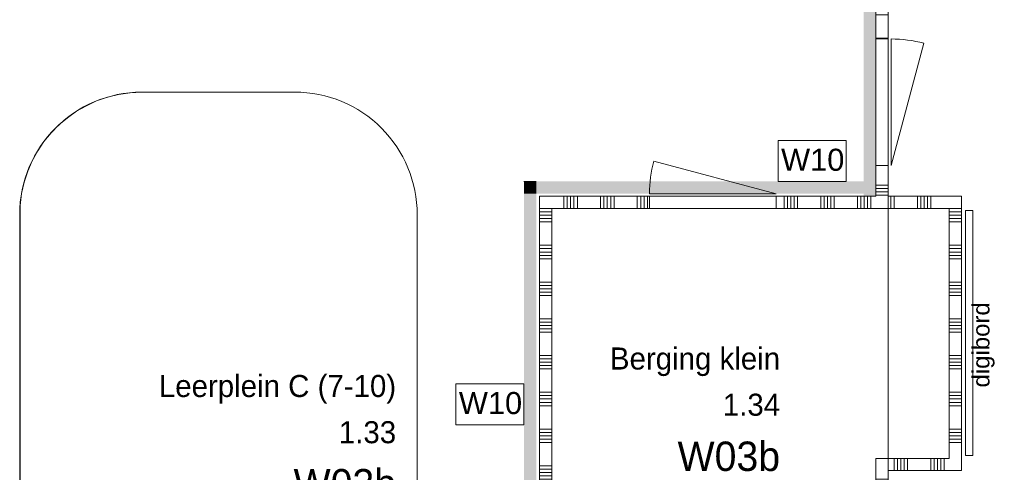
# Model space of a CAD drawing. Header units: millimetres. Extents: x -850 to 154668, y -25041 to 71030.
# Tile 82 of 211: x 9951 to 18000, y 31857 to 35551. Entities that reach past the tile are written whole.
import ezdxf
from ezdxf.enums import TextEntityAlignment as Align

# ---------------------------------------------------------------- set-up
doc = ezdxf.new("R2010")
doc.units = ezdxf.units.MM
doc.header["$MEASUREMENT"] = 0
for name, color, linetype in [('Info Wandafwerking aanduiding', 7, 'Continuous'), ('Info Wandafwerking aanduiding Doorsnede-arcering', 7, 'Continuous'), ('New_22 NC Binnenwanden', 7, 'Continuous'), ('New_22 NC Binnenwanden Deuren', 7, 'Continuous'), ('New_22 NC Binnenwanden Doorsnede-arcering', 7, 'Continuous'), ('New_72 Vaste Inrichting', 7, 'Continuous'), ('New_info tekst digiborden', 7, 'Continuous'), ('New_Info Wandafwerking aanduiding', 7, 'Continuous'), ('New_Info Wandafwerking aanduiding Doorsnede-arcering', 7, 'Continuous'), ('New_Z Ruimtefuncties', 7, 'Continuous'), ('New_Z Ruimtefuncties Zone omranding', 7, 'Continuous'), ('New_Z Ruimtefuncties Zone tekst', 7, 'Continuous')]:
    doc.layers.add(name, color=color, linetype=linetype)
doc.styles.add('GENERATED_STYLE_1', font='txt')
doc.styles.add('GENERATED_STYLE_2', font='txt')

# ---------------------------------------------------------------- blocks, each defined once
blk = doc.blocks.new('*X39')
at = {"layer": 'New_22 NC Binnenwanden Doorsnede-arcering', "color": 254, "linetype": 'Continuous', "lineweight": 0, "true_color": 0xe9ebeb}
for p, q in [((17050, 31800), (16950, 31800)), ((17050, 31772.5), (16950, 31772.5)), ((17050, 31745.1), (16950, 31745.1)), ((17050, 31717.7), (16950, 31717.7)), ((17050, 31690.2), (16950, 31690.2)), ((17050, 31500), (16950, 31500)), ((17050, 31472.5), (16950, 31472.5)), ((17050, 31445.1), (16950, 31445.1)), ((17050, 31417.7), (16950, 31417.7)), ((17050, 31390.2), (16950, 31390.2)), ((17050, 31200), (17025, 31200)), ((17050, 31172.5), (17025, 31172.5)), ((17050, 31117.7), (16950, 31117.7)), ((17050, 31090.2), (16950, 31090.2)), ((17050, 31145.1), (17022.6, 31145.1)), ((17050, 30900), (16950, 30900)), ((17050, 30872.5), (16950, 30872.5)), ((17050, 30845.1), (16950, 30845.1)), ((17050, 30817.7), (16950, 30817.7)), ((17050, 30790.2), (16950, 30790.2)), ((17050, 30600), (16950, 30600)), ((17050, 30572.5), (16950, 30572.5)), ((17050, 30545.1), (16950, 30545.1)), ((17050, 30517.7), (16950, 30517.7)), ((17050, 30490.2), (16950, 30490.2))]:
    blk.add_line(p, q, dxfattribs=at)
blk = doc.blocks.new('*X40')
at = {"layer": 'New_22 NC Binnenwanden Doorsnede-arcering', "color": 254, "linetype": 'Continuous', "lineweight": 0, "true_color": 0xe9ebeb}
for p, q in [((17017, 31200), (16950, 31200)), ((17017, 31172.5), (16950, 31172.5)), ((17014.1, 31145.1), (16950, 31145.1))]:
    blk.add_line(p, q, dxfattribs=at)
blk = doc.blocks.new('*X41')
at = {"layer": 'New_22 NC Binnenwanden Doorsnede-arcering', "color": 254, "linetype": 'Continuous', "lineweight": 0, "true_color": 0xe9ebeb}
for p, q in [((17017, 26400), (16950, 26400)), ((17017, 26372.5), (16950, 26372.5)), ((17017, 26345.1), (16950, 26345.1)), ((17017, 26317.7), (16950, 26317.7))]:
    blk.add_line(p, q, dxfattribs=at)
blk = doc.blocks.new('*X42')
at = {"layer": 'New_22 NC Binnenwanden Doorsnede-arcering', "color": 254, "linetype": 'Continuous', "lineweight": 0, "true_color": 0xe9ebeb}
for p, q in [((17050, 30245.1), (16950, 30245.1)), ((17050, 30217.7), (16950, 30217.7)), ((17050, 30190.2), (16950, 30190.2)), ((17050, 30000), (16950, 30000)), ((17050, 29972.5), (16950, 29972.5)), ((17050, 29945.1), (16950, 29945.1)), ((17050, 29917.7), (16950, 29917.7)), ((17050, 29890.2), (16950, 29890.2)), ((17050, 29700), (16950, 29700)), ((17050, 29672.5), (16950, 29672.5)), ((17050, 29645.1), (16950, 29645.1)), ((17050, 29617.7), (16950, 29617.7)), ((17050, 29590.2), (16950, 29590.2)), ((17050, 29400), (16950, 29400)), ((17050, 29372.5), (16950, 29372.5)), ((17050, 29345.1), (16950, 29345.1)), ((17050, 29317.7), (16950, 29317.7)), ((17050, 29290.2), (16950, 29290.2)), ((17050, 29100), (16950, 29100)), ((17050, 29072.5), (16950, 29072.5)), ((17050, 29045.1), (16950, 29045.1)), ((17050, 29017.7), (16950, 29017.7)), ((17050, 28990.2), (16950, 28990.2)), ((17050, 28800), (16950, 28800)), ((17050, 28772.5), (16950, 28772.5)), ((17050, 28745.1), (16950, 28745.1)), ((17050, 28717.7), (16950, 28717.7)), ((17050, 28690.2), (16950, 28690.2)), ((17050, 28500), (16950, 28500)), ((17050, 28472.5), (16950, 28472.5)), ((17050, 28445.1), (16950, 28445.1)), ((17050, 28417.7), (16950, 28417.7)), ((17050, 28390.2), (16950, 28390.2)), ((17050, 28200), (16950, 28200)), ((17050, 28172.5), (16950, 28172.5)), ((17050, 28145.1), (16950, 28145.1)), ((17050, 28117.7), (16950, 28117.7)), ((17050, 28090.2), (16950, 28090.2)), ((17050, 27900), (16950, 27900)), ((17050, 27872.5), (16950, 27872.5)), ((17050, 27845.1), (16950, 27845.1)), ((17050, 27817.7), (16950, 27817.7)), ((17050, 27790.2), (16950, 27790.2)), ((17050, 27600), (16950, 27600)), ((17050, 27572.5), (16950, 27572.5)), ((17050, 27545.1), (16950, 27545.1)), ((17050, 27517.7), (16950, 27517.7)), ((17050, 27490.2), (16950, 27490.2)), ((17050, 27300), (16950, 27300)), ((17050, 27272.5), (16950, 27272.5)), ((17050, 27245.1), (16950, 27245.1)), ((17050, 27217.7), (16950, 27217.7)), ((17050, 27190.2), (16950, 27190.2)), ((17050, 27000), (16950, 27000)), ((17050, 26972.5), (16950, 26972.5)), ((17050, 26945.1), (16950, 26945.1)), ((17050, 26917.7), (16950, 26917.7)), ((17050, 26890.2), (16950, 26890.2)), ((17050, 26700), (16950, 26700)), ((17050, 26672.5), (16950, 26672.5)), ((17050, 26645.1), (16950, 26645.1)), ((17050, 26617.7), (16950, 26617.7)), ((17050, 26590.2), (16950, 26590.2)), ((17050, 26400), (17025, 26400)), ((17050, 26372.5), (17025, 26372.5)), ((17050, 26345.1), (17025, 26345.1)), ((17050, 26317.7), (17025, 26317.7))]:
    blk.add_line(p, q, dxfattribs=at)
blk = doc.blocks.new('Wall_5_2', base_point=(16950, 26310))
at = {"layer": 'New_22 NC Binnenwanden', "color": 8, "linetype": 'Continuous', "lineweight": 0, "true_color": 0x778488, "flags": 128}
for points in [[(16950, 31970), (16950, 31385)], [(16950, 31970), (17050, 31970)], [(17050, 26310), (17050, 31870)], [(16950, 31377), (16950, 31143)], [(16950, 31135), (16950, 30370)], [(16950, 30270), (16950, 26482.8)], [(16950, 26474.8), (16950, 26310)]]:
    blk.add_lwpolyline(points, dxfattribs=at)
at = {"layer": 'New_22 NC Binnenwanden', "color": 8, "lineweight": 0, "true_color": 0x778488}
for name in ['*X39', '*X40', '*X42', '*X41']:
    blk.add_blockref(name, (0, 0), dxfattribs=at)
blk = doc.blocks.new('*X274')
at = {"layer": 'New_22 NC Binnenwanden Doorsnede-arcering', "color": 254, "linetype": 'Continuous', "lineweight": 0, "true_color": 0xe9ebeb}
for p, q in [((17050, 34200), (16950, 34200)), ((17050, 34172.5), (16950, 34172.5)), ((17050, 34145.1), (16950, 34145.1)), ((17050, 34117.7), (16950, 34117.7))]:
    blk.add_line(p, q, dxfattribs=at)
blk = doc.blocks.new('*X275')
at = {"layer": 'New_22 NC Binnenwanden Doorsnede-arcering', "color": 254, "linetype": 'Continuous', "lineweight": 0, "true_color": 0xe9ebeb}
for p, q in [((17050, 36000), (16950, 36000)), ((17050, 35972.5), (16950, 35972.5)), ((17050, 35945.1), (16950, 35945.1)), ((17050, 35917.7), (16950, 35917.7)), ((17050, 35890.2), (16950, 35890.2)), ((17050, 35700), (16950, 35700)), ((17050, 35672.5), (16950, 35672.5)), ((17050, 35645.1), (16950, 35645.1)), ((17050, 35617.7), (16950, 35617.7)), ((17050, 35590.2), (16950, 35590.2)), ((17050, 35400), (16950, 35400))]:
    blk.add_line(p, q, dxfattribs=at)
blk = doc.blocks.new('D1 22')
at = {"layer": 'New_22 NC Binnenwanden Deuren', "color": 1, "linetype": 'Continuous', "lineweight": 0}
for q in [(-481.8, 267.6), (-517, 0)]:
    blk.add_line((517, 0), q, dxfattribs=at)
at = {"layer": 'New_22 NC Binnenwanden Deuren', "color": 7, "linetype": 'Continuous', "lineweight": 0}
for p, q in [((-517, -25), (-517, -125)), ((-517, -25), (-517, -125)), ((517, -25), (517, -125)), ((517, -25), (517, -125))]:
    blk.add_line(p, q, dxfattribs=at)
at = {"layer": 'New_22 NC Binnenwanden Deuren', "color": 1, "linetype": 'Continuous', "lineweight": 0}
blk.add_arc((517, 0), 1034, 165, 180, dxfattribs=at)
blk = doc.blocks.new('Wall_57_2', base_point=(16950, 34010.1))
at = {"layer": 'New_22 NC Binnenwanden', "color": 8, "linetype": 'Continuous', "lineweight": 0, "true_color": 0x778488}
for p, q in [((17050, 35394.1), (16950, 35394.1)), ((17050, 34360.1), (16950, 34360.1))]:
    blk.add_line(p, q, dxfattribs=at)
at = {"layer": 'New_22 NC Binnenwanden', "color": 8, "linetype": 'Continuous', "lineweight": 0, "true_color": 0x778488, "flags": 128}
for points in [[(16950, 36163.8), (17017, 36163.8)], [(16950, 36163.8), (16950, 36043)], [(17025, 36163.8), (17050, 36163.8)], [(17050, 35394.1), (17050, 36163.8)], [(16950, 36035), (16950, 35394.1)], [(16950, 34360.1), (16950, 34110.1)], [(17050, 34110.1), (17050, 34360.1)]]:
    blk.add_lwpolyline(points, dxfattribs=at)
at = {"layer": 'New_22 NC Binnenwanden', "color": 8, "lineweight": 0, "true_color": 0x778488}
for name in ['*X275', '*X274']:
    blk.add_blockref(name, (0, 0), dxfattribs=at)
at = {"layer": 'New_22 NC Binnenwanden Deuren', "color": 1, "linetype": 'Continuous', "lineweight": 0, "zscale": 1000, "rotation": 269.999913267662}
blk.add_blockref('D1 22', (17075, 34877.1), dxfattribs=at)
blk = doc.blocks.new('*X1534')
at = {"layer": 'New_22 NC Binnenwanden Doorsnede-arcering', "color": 254, "linetype": 'Continuous', "lineweight": 0, "true_color": 0xe9ebeb}
for p, q in [((17100, 31970), (17100, 31870)), ((17127.5, 31970), (17127.5, 31870)), ((17154.9, 31970), (17154.9, 31870)), ((17182.3, 31970), (17182.3, 31870)), ((17209.8, 31970), (17209.8, 31870)), ((17400, 31970), (17400, 31870)), ((17427.5, 31970), (17427.5, 31870)), ((17454.9, 31970), (17454.9, 31870)), ((17482.3, 31970), (17482.3, 31870)), ((17509.8, 31970), (17509.8, 31870))]:
    blk.add_line(p, q, dxfattribs=at)
blk = doc.blocks.new('Wall_253_2', base_point=(16950, 31870))
at = {"layer": 'New_22 NC Binnenwanden', "color": 8, "linetype": 'Continuous', "lineweight": 0, "true_color": 0x778488, "flags": 128}
for points in [[(17550, 31970), (17050, 31970)], [(17650, 31870), (17650, 31970)], [(17050, 31870), (17650, 31870)]]:
    blk.add_lwpolyline(points, dxfattribs=at)
at = {"layer": 'New_22 NC Binnenwanden', "color": 8, "lineweight": 0, "true_color": 0x778488}
blk.add_blockref('*X1534', (0, 0), dxfattribs=at)
blk = doc.blocks.new('*X1538')
at = {"layer": 'New_22 NC Binnenwanden Doorsnede-arcering', "color": 254, "linetype": 'Continuous', "lineweight": 0, "true_color": 0xe9ebeb}
for p, q in [((17550, 34009.7), (17650, 34009.7)), ((17550, 33982.3), (17650, 33982.3)), ((17550, 33954.9), (17650, 33954.9)), ((17550, 33927.4), (17650, 33927.4)), ((17550, 33900), (17650, 33900)), ((17550, 33709.7), (17650, 33709.7)), ((17550, 33682.3), (17650, 33682.3)), ((17550, 33654.9), (17650, 33654.9)), ((17550, 33627.4), (17650, 33627.4)), ((17550, 33600), (17650, 33600)), ((17550, 33409.7), (17650, 33409.7)), ((17550, 33382.3), (17650, 33382.3)), ((17550, 33354.9), (17650, 33354.9)), ((17550, 33327.4), (17650, 33327.4)), ((17550, 33300), (17650, 33300)), ((17550, 33109.7), (17650, 33109.7)), ((17550, 33082.3), (17650, 33082.3)), ((17550, 33054.9), (17650, 33054.9)), ((17550, 33027.4), (17650, 33027.4)), ((17550, 33000), (17650, 33000)), ((17550, 32809.7), (17650, 32809.7)), ((17550, 32782.3), (17650, 32782.3)), ((17550, 32754.9), (17650, 32754.9)), ((17550, 32727.4), (17650, 32727.4)), ((17550, 32700), (17650, 32700)), ((17550, 32509.7), (17650, 32509.7)), ((17550, 32482.3), (17650, 32482.3)), ((17550, 32454.9), (17650, 32454.9)), ((17550, 32427.4), (17650, 32427.4)), ((17550, 32400), (17650, 32400)), ((17550, 32209.7), (17650, 32209.7)), ((17550, 32182.3), (17650, 32182.3)), ((17550, 32154.9), (17650, 32154.9)), ((17550, 32127.4), (17650, 32127.4)), ((17550, 32100), (17650, 32100))]:
    blk.add_line(p, q, dxfattribs=at)
blk = doc.blocks.new('Wall_254_2', base_point=(17650, 31870))
at = {"layer": 'New_22 NC Binnenwanden', "color": 8, "linetype": 'Continuous', "lineweight": 0, "true_color": 0x778488, "flags": 128}
for points in [[(17650, 34110.1), (17550, 34110.1)], [(17650, 31970), (17650, 34110.1)], [(17550, 34010.1), (17550, 31970)]]:
    blk.add_lwpolyline(points, dxfattribs=at)
at = {"layer": 'New_22 NC Binnenwanden', "color": 8, "lineweight": 0, "true_color": 0x778488}
blk.add_blockref('*X1538', (0, 0), dxfattribs=at)
blk = doc.blocks.new('*X1542')
at = {"layer": 'New_22 NC Binnenwanden Doorsnede-arcering', "color": 254, "linetype": 'Continuous', "lineweight": 0, "true_color": 0xe9ebeb}
for p, q in [((17072.6, 34010.1), (17072.6, 34110.1)), ((17100, 34010.1), (17100, 34110.1)), ((17290.3, 34010.1), (17290.3, 34110.1)), ((17317.7, 34010.1), (17317.7, 34110.1)), ((17345.1, 34010.1), (17345.1, 34110.1)), ((17372.6, 34010.1), (17372.6, 34110.1)), ((17400, 34010.1), (17400, 34110.1))]:
    blk.add_line(p, q, dxfattribs=at)
blk = doc.blocks.new('Wall_255_2', base_point=(17650, 34110.1))
at = {"layer": 'New_22 NC Binnenwanden', "color": 8, "linetype": 'Continuous', "lineweight": 0, "true_color": 0x778488, "flags": 128}
for points in [[(17550, 34110.1), (17050.7, 34110.1)], [(17050.7, 34110.1), (17050.7, 34010.1)], [(17050.7, 34010.1), (17550, 34010.1)]]:
    blk.add_lwpolyline(points, dxfattribs=at)
at = {"layer": 'New_22 NC Binnenwanden', "color": 8, "lineweight": 0, "true_color": 0x778488}
blk.add_blockref('*X1542', (0, 0), dxfattribs=at)
blk = doc.blocks.new('Wall_352_2', base_point=(16950.7, 34110.1))
at = {"layer": 'Info Wandafwerking aanduiding Doorsnede-arcering', "linetype": 'Continuous', "lineweight": 0}
for points in [[(16850, 35860.4, 0.010866), (16950, 35881.6), (16949.9, 36035.9, -0.011643), (16850, 36013.3)], [(16950.7, 34110.1), (16950, 35881.6), (16850, 35860.4), (16850.7, 34110.1)]]:
    blk.add_hatch(color=1, dxfattribs=at).paths.add_polyline_path(points)
at = {"layer": 'Info Wandafwerking aanduiding', "color": 9, "linetype": 'Continuous', "lineweight": 0, "flags": 128}
blk.add_lwpolyline([(16950.7, 34110.1), (16850.7, 34110.1)], dxfattribs=at)
blk = doc.blocks.new('*X2197')
at = {"layer": 'New_22 NC Binnenwanden Doorsnede-arcering', "color": 254, "linetype": 'Continuous', "lineweight": 0, "true_color": 0xe9ebeb}
for p, q in [((14200, 34009.7), (14265.5, 34009.7)), ((14200, 33982.3), (14265.5, 33982.3)), ((14265.5, 34009.7), (14300, 34009.7)), ((14265.5, 33982.3), (14300, 33982.3)), ((14200, 33954.9), (14265.5, 33954.9)), ((14200, 33927.4), (14265.5, 33927.4)), ((14200, 33900), (14265.5, 33900)), ((14265.5, 33954.9), (14300, 33954.9)), ((14265.5, 33927.4), (14300, 33927.4)), ((14265.5, 33900), (14300, 33900)), ((14200, 33709.7), (14265.5, 33709.7)), ((14200, 33682.3), (14265.5, 33682.3)), ((14200, 33654.9), (14265.5, 33654.9)), ((14265.5, 33709.7), (14300, 33709.7)), ((14265.5, 33682.3), (14300, 33682.3)), ((14265.5, 33654.9), (14300, 33654.9)), ((14200, 33627.4), (14265.5, 33627.4)), ((14200, 33600), (14265.5, 33600)), ((14265.5, 33627.4), (14300, 33627.4)), ((14265.5, 33600), (14300, 33600)), ((14200, 33409.7), (14265.5, 33409.7)), ((14265.5, 33409.7), (14300, 33409.7)), ((14200, 33382.3), (14265.5, 33382.3)), ((14200, 33354.9), (14265.5, 33354.9)), ((14200, 33327.4), (14265.5, 33327.4)), ((14265.5, 33382.3), (14300, 33382.3)), ((14265.5, 33354.9), (14300, 33354.9)), ((14265.5, 33327.4), (14300, 33327.4)), ((14200, 33300), (14265.5, 33300)), ((14265.5, 33300), (14300, 33300)), ((14200, 33109.7), (14265.5, 33109.7)), ((14265.5, 33109.7), (14300, 33109.7)), ((14200, 33082.3), (14265.5, 33082.3)), ((14200, 33054.9), (14265.5, 33054.9)), ((14200, 33027.4), (14265.5, 33027.4)), ((14265.5, 33082.3), (14300, 33082.3)), ((14265.5, 33054.9), (14300, 33054.9)), ((14265.5, 33027.4), (14300, 33027.4)), ((14200, 33000), (14265.5, 33000)), ((14265.5, 33000), (14300, 33000)), ((14200, 32809.7), (14265.5, 32809.7)), ((14200, 32782.3), (14265.5, 32782.3)), ((14265.5, 32809.7), (14300, 32809.7)), ((14265.5, 32782.3), (14300, 32782.3)), ((14200, 32754.9), (14265.5, 32754.9)), ((14200, 32727.4), (14265.5, 32727.4)), ((14200, 32700), (14265.5, 32700)), ((14265.5, 32754.9), (14300, 32754.9)), ((14265.5, 32727.4), (14300, 32727.4)), ((14265.5, 32700), (14300, 32700)), ((14200, 32509.7), (14265.5, 32509.7)), ((14200, 32482.3), (14265.5, 32482.3)), ((14200, 32454.9), (14265.5, 32454.9)), ((14265.5, 32509.7), (14300, 32509.7)), ((14265.5, 32482.3), (14300, 32482.3)), ((14265.5, 32454.9), (14300, 32454.9)), ((14200, 32427.4), (14265.5, 32427.4)), ((14200, 32400), (14265.5, 32400)), ((14265.5, 32427.4), (14300, 32427.4)), ((14265.5, 32400), (14300, 32400)), ((14200, 32209.7), (14265.5, 32209.7)), ((14265.5, 32209.7), (14300, 32209.7)), ((14200, 32182.3), (14265.5, 32182.3)), ((14200, 32154.9), (14265.5, 32154.9)), ((14200, 32127.4), (14265.5, 32127.4)), ((14265.5, 32182.3), (14300, 32182.3)), ((14265.5, 32154.9), (14300, 32154.9)), ((14265.5, 32127.4), (14300, 32127.4)), ((14200, 32100), (14265.5, 32100)), ((14265.5, 32100), (14300, 32100)), ((14200, 31909.7), (14265.5, 31909.7)), ((14200, 31882.3), (14265.5, 31882.3)), ((14265.5, 31909.7), (14300, 31909.7)), ((14265.5, 31882.3), (14300, 31882.3)), ((14200, 31854.9), (14265.5, 31854.9)), ((14200, 31827.4), (14265.5, 31827.4)), ((14200, 31800), (14265.5, 31800)), ((14265.5, 31854.9), (14300, 31854.9)), ((14265.5, 31827.4), (14300, 31827.4)), ((14265.5, 31800), (14300, 31800)), ((14200, 31609.7), (14265.5, 31609.7)), ((14200, 31582.3), (14265.5, 31582.3)), ((14200, 31554.9), (14265.5, 31554.9)), ((14265.5, 31609.7), (14300, 31609.7)), ((14265.5, 31582.3), (14300, 31582.3)), ((14265.5, 31554.9), (14300, 31554.9)), ((14200, 31527.4), (14265.5, 31527.4)), ((14200, 31500), (14265.5, 31500)), ((14265.5, 31527.4), (14300, 31527.4)), ((14265.5, 31500), (14300, 31500)), ((14200, 31309.7), (14265.5, 31309.7)), ((14200, 31282.3), (14265.5, 31282.3)), ((14200, 31254.9), (14265.5, 31254.9)), ((14265.5, 31309.7), (14300, 31309.7)), ((14265.5, 31282.3), (14300, 31282.3)), ((14265.5, 31254.9), (14300, 31254.9)), ((14200, 31227.4), (14265.5, 31227.4)), ((14200, 31200), (14265.5, 31200)), ((14265.5, 31227.4), (14300, 31227.4)), ((14265.5, 31200), (14300, 31200)), ((14200, 31009.7), (14265.5, 31009.7)), ((14265.5, 31009.7), (14300, 31009.7)), ((14200, 30982.3), (14265.5, 30982.3)), ((14200, 30954.9), (14265.5, 30954.9)), ((14200, 30927.4), (14265.5, 30927.4)), ((14265.5, 30982.3), (14300, 30982.3)), ((14265.5, 30954.9), (14300, 30954.9)), ((14265.5, 30927.4), (14300, 30927.4)), ((14200, 30900), (14265.5, 30900)), ((14265.5, 30900), (14300, 30900)), ((14200, 30709.7), (14265.5, 30709.7)), ((14200, 30682.3), (14265.5, 30682.3)), ((14265.5, 30709.7), (14300, 30709.7)), ((14265.5, 30682.3), (14300, 30682.3)), ((14200, 30654.9), (14265.5, 30654.9)), ((14200, 30627.4), (14265.5, 30627.4)), ((14200, 30600), (14265.5, 30600)), ((14265.5, 30654.9), (14300, 30654.9)), ((14265.5, 30627.4), (14300, 30627.4)), ((14265.5, 30600), (14300, 30600)), ((14200, 30409.7), (14265.5, 30409.7)), ((14200, 30382.3), (14265.5, 30382.3)), ((14200, 30354.9), (14265.5, 30354.9)), ((14265.5, 30409.7), (14300, 30409.7)), ((14265.5, 30382.3), (14300, 30382.3)), ((14265.5, 30354.9), (14300, 30354.9)), ((14200, 30327.4), (14265.5, 30327.4)), ((14200, 30300), (14265.5, 30300)), ((14265.5, 30327.4), (14300, 30327.4)), ((14265.5, 30300), (14300, 30300))]:
    blk.add_line(p, q, dxfattribs=at)
blk = doc.blocks.new('Wall_402_2', base_point=(14300, 30170))
at = {"layer": 'New_22 NC Binnenwanden', "color": 8, "linetype": 'Continuous', "lineweight": 0, "true_color": 0x778488, "flags": 128}
for points in [[(14200, 34110.1), (14200, 30170)], [(14200, 34110.1), (14300, 34110.1)], [(14300, 30170), (14300, 34010.1)]]:
    blk.add_lwpolyline(points, dxfattribs=at)
at = {"layer": 'New_22 NC Binnenwanden', "color": 8, "lineweight": 0, "true_color": 0x778488}
blk.add_blockref('*X2197', (0, 0), dxfattribs=at)
blk = doc.blocks.new('*X2253')
at = {"layer": 'New_22 NC Binnenwanden Doorsnede-arcering', "color": 254, "linetype": 'Continuous', "lineweight": 0, "true_color": 0xe9ebeb}
for p, q in [((14400, 34110.1), (14400, 34010.1)), ((14427.5, 34110.1), (14427.5, 34010.1)), ((14454.9, 34110.1), (14454.9, 34010.1)), ((14482.4, 34110.1), (14482.4, 34010.1)), ((14509.8, 34110.1), (14509.8, 34010.1)), ((14700, 34110.1), (14700, 34010.1)), ((14727.5, 34110.1), (14727.5, 34010.1)), ((14754.9, 34110.1), (14754.9, 34010.1)), ((14782.4, 34110.1), (14782.4, 34010.1)), ((14809.8, 34110.1), (14809.8, 34010.1)), ((15000, 34110.1), (15000, 34010.1)), ((15027.5, 34110.1), (15027.5, 34010.1)), ((15054.9, 34110.1), (15054.9, 34010.1)), ((15082.4, 34110.1), (15082.4, 34010.1))]:
    blk.add_line(p, q, dxfattribs=at)
blk = doc.blocks.new('*X2254')
at = {"layer": 'New_22 NC Binnenwanden Doorsnede-arcering', "color": 254, "linetype": 'Continuous', "lineweight": 0, "true_color": 0xe9ebeb}
for p, q in [((16200, 34110.1), (16200, 34010.1)), ((16227.5, 34110.1), (16227.5, 34010.1)), ((16254.9, 34110.1), (16254.9, 34010.1)), ((16282.4, 34110.1), (16282.4, 34010.1)), ((16309.8, 34110.1), (16309.8, 34010.1)), ((16500, 34110.1), (16500, 34010.1)), ((16527.5, 34110.1), (16527.5, 34010.1)), ((16554.9, 34110.1), (16554.9, 34010.1)), ((16582.4, 34110.1), (16582.4, 34010.1)), ((16609.8, 34110.1), (16609.8, 34010.1)), ((16800, 34110.1), (16800, 34010.1)), ((16827.5, 34110.1), (16827.5, 34010.1)), ((16854.9, 34110.1), (16854.9, 34010.1)), ((16882.4, 34110.1), (16882.4, 34010.1)), ((16909.8, 34110.1), (16909.8, 34010.1))]:
    blk.add_line(p, q, dxfattribs=at)
blk = doc.blocks.new('D1 22_5')
at = {"layer": 'New_22 NC Binnenwanden Deuren', "color": 1, "linetype": 'Continuous', "lineweight": 0}
for q in [(-481.8, 267.6), (-517, 0)]:
    blk.add_line((517, 0), q, dxfattribs=at)
at = {"layer": 'New_22 NC Binnenwanden Deuren', "color": 7, "linetype": 'Continuous', "lineweight": 0}
for p, q in [((-517, -20), (-517, -120)), ((-517, -20), (-517, -120)), ((517, -20), (517, -120)), ((517, -20), (517, -120))]:
    blk.add_line(p, q, dxfattribs=at)
at = {"layer": 'New_22 NC Binnenwanden Deuren', "color": 1, "linetype": 'Continuous', "lineweight": 0}
blk.add_arc((517, 0), 1034, 165, 180, dxfattribs=at)
blk = doc.blocks.new('Wall_414_2', base_point=(17050.7, 34010.1))
at = {"layer": 'New_22 NC Binnenwanden', "color": 8, "linetype": 'Continuous', "lineweight": 0, "true_color": 0x778488}
for p, q in [((15099.9, 34110.1), (15099.9, 34010.1)), ((16133.9, 34110.1), (16133.9, 34010.1))]:
    blk.add_line(p, q, dxfattribs=at)
at = {"layer": 'New_22 NC Binnenwanden', "color": 8, "linetype": 'Continuous', "lineweight": 0, "true_color": 0x778488, "flags": 128}
for points in [[(15099.9, 34110.1), (14300, 34110.1)], [(16950, 34110.1), (16133.9, 34110.1)], [(17050.7, 34110.1), (17050, 34110.1)], [(17050.7, 34010.1), (17050.7, 34110.1)], [(14300, 34010.1), (15099.9, 34010.1)], [(16133.9, 34010.1), (17050.7, 34010.1)]]:
    blk.add_lwpolyline(points, dxfattribs=at)
at = {"layer": 'New_22 NC Binnenwanden', "color": 8, "lineweight": 0, "true_color": 0x778488}
for name in ['*X2253', '*X2254']:
    blk.add_blockref(name, (0, 0), dxfattribs=at)
at = {"layer": 'New_22 NC Binnenwanden Deuren', "color": 1, "linetype": 'Continuous', "lineweight": 0, "zscale": 1000, "rotation": 359.9999172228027}
blk.add_blockref('D1 22_5', (15616.9, 34130.1), dxfattribs=at)
blk = doc.blocks.new('Leerplein C (7-10)_1.33_10_2', base_point=(12036.8, 32126.3))
at = {"layer": 'New_Z Ruimtefuncties Zone tekst', "color": 2, "lineweight": 0}
for tag, height, style, p in [('DUMMY_938', 180, 'GENERATED_STYLE_1', (13028.3, 32692)), ('ROOM_NAME', 180, 'GENERATED_STYLE_1', (13028.3, 32650.9)), ('DUMMY_939', 180, 'GENERATED_STYLE_1', (13028.3, 32314.9)), ('ROOM_NUMBER', 180, 'GENERATED_STYLE_1', (13028.3, 32273.7)), ('stWallCovering', 240, 'GENERATED_STYLE_2', (13028.3, 31882.9))]:
    blk.add_attdef(tag, text='', height=height, dxfattribs=dict(at, style=style)).set_placement(p, align=Align.TOP_RIGHT)
at = {"layer": 'New_Z Ruimtefuncties Zone tekst', "color": 2, "lineweight": 0, "style": 'GENERATED_STYLE_2'}
blk.add_attdef('DUMMY_940', text='', height=240, dxfattribs=at).set_placement((11045.2, 31937.7), align=Align.TOP_LEFT)
blk = doc.blocks.new('Berging klein_1.34_21_2', base_point=(15456.4, 32350.7))
at = {"layer": 'New_Z Ruimtefuncties Zone tekst', "color": 2, "lineweight": 0}
for tag, height, style, p in [('ROOM_NAME', 180, 'GENERATED_STYLE_1', (16167.4, 32875.3)), ('DUMMY_938', 180, 'GENERATED_STYLE_1', (16167.4, 32916.5)), ('DUMMY_939', 180, 'GENERATED_STYLE_1', (16167.4, 32539.3)), ('ROOM_NUMBER', 180, 'GENERATED_STYLE_1', (16167.4, 32498.2)), ('stWallCovering', 240, 'GENERATED_STYLE_2', (16167.4, 32107.3))]:
    blk.add_attdef(tag, text='', height=height, dxfattribs=dict(at, style=style)).set_placement(p, align=Align.TOP_RIGHT)
at = {"layer": 'New_Z Ruimtefuncties Zone tekst', "color": 2, "lineweight": 0, "style": 'GENERATED_STYLE_2'}
blk.add_attdef('DUMMY_940', text='', height=240, dxfattribs=at).set_placement((14745.5, 32162.2), align=Align.TOP_LEFT)
blk = doc.blocks.new('Wall_650_2', base_point=(14123.2, 26140.6))
at = {"layer": 'New_Info Wandafwerking aanduiding Doorsnede-arcering', "linetype": 'Continuous', "lineweight": 0}
for points in [[(14173.2, 34131.8), (14073.2, 34231.8), (14073.2, 34131.8)], [(14173.2, 34231.8), (14073.2, 34231.8), (14173.2, 34131.8)], [(14173.2, 26190.6), (14173.2, 34131.8), (14073.2, 34131.8), (14073.2, 26190.6)]]:
    blk.add_hatch(color=1, dxfattribs=at).paths.add_polyline_path(points)
at = {"layer": 'New_Info Wandafwerking aanduiding', "color": 9, "linetype": 'Continuous', "lineweight": 0, "flags": 128}
blk.add_lwpolyline([(14073.2, 34231.8), (14173.2, 34231.8)], dxfattribs=at)
blk = doc.blocks.new('Wall_651_2', base_point=(14123.2, 34181.8))
at = {"layer": 'New_Info Wandafwerking aanduiding Doorsnede-arcering', "linetype": 'Continuous', "lineweight": 0}
blk.add_hatch(color=1, dxfattribs=at).paths.add_polyline_path([(14173.2, 34131.8), (16886.4, 34131.8), (16886.4, 34231.8), (14173.2, 34231.8)])
blk = doc.blocks.new('Notitiebord 22 KM')
at = {"layer": 'New_72 Vaste Inrichting', "color": 253, "linetype": 'Continuous', "lineweight": 0, "true_color": 0x99a3a6}
for p, q in [((2000, 60), (0, 60)), ((0, 60), (0, 0)), ((0, 0), (2000, 0)), ((2000, 0), (2000, 60))]:
    blk.add_line(p, q, dxfattribs=at)

msp = doc.modelspace()

# ---------------------------------------------------------------- linework, layer by layer
at = {"layer": 'New_Info Wandafwerking aanduiding', "color": 9, "linetype": 'Continuous', "lineweight": 0, "flags": 128}
for points in [[(16150.5, 34564.6), (16707.4, 34564.6), (16707.4, 34231.8), (16150.5, 34231.8)], [(13516.3, 32577.9), (14073.2, 32577.9), (14073.2, 32245), (13516.3, 32245)]]:
    msp.add_lwpolyline(points, close=True, dxfattribs=at)
at = {"layer": 'New_Z Ruimtefuncties Zone omranding', "color": 41, "linetype": 'Continuous', "lineweight": 0, "true_color": 0xffeeaa, "flags": 128}
msp.add_lwpolyline([(23390.4, 24315), (23390.4, 26210), (14200.7, 26210), (14200.7, 30170), (14200.7, 34110.1), (16950.7, 34110.1), (16950.7, 36010), (14650.7, 36010), (13000.4, 36010, -0.192176), (11511.5, 36624.2, -0.163342), (10919.2, 37730.4), (10909.9, 43996.7, -0.145429), (11374.3, 45358.1, -0.222858), (13010, 46085), (14650.7, 46085), (16490.7, 46085, -0.04315), (16851.1, 46053.8), (16851.1, 47840.1)], format="xyb", dxfattribs=at)
at = {"layer": 'New_Z Ruimtefuncties Zone omranding', "color": 41, "linetype": 'Continuous', "lineweight": 0, "true_color": 0xffdd55, "flags": 128}
msp.add_lwpolyline([(17050.7, 29450), (18000.7, 29450), (18000.7, 26510), (23390.4, 26510), (23390.4, 38645), (18615.4, 38645), (18615.4, 38111, -0.336406), (17050.7, 36048.5)], format="xyb", close=True, dxfattribs=at)
at = {"layer": 'New_Z Ruimtefuncties Zone omranding', "color": 41, "linetype": 'Continuous', "lineweight": 0, "true_color": 0xffeeaa, "flags": 128}
msp.add_lwpolyline([(10949.7, 25300, -0.413921), (9950.7, 26300), (9950.7, 33960, -0.413921), (10949.7, 34960), (12200.7, 34960, -0.414214), (13200.7, 33960), (13200.7, 26300, -0.414214), (12200.7, 25300)], format="xyb", close=True, dxfattribs=at)
at = {"layer": 'New_Z Ruimtefuncties Zone omranding', "color": 41, "linetype": 'Continuous', "lineweight": 0, "true_color": 0xe1e196, "flags": 128}
msp.add_lwpolyline([(9953.1, 26230.2, 0.391823), (10949.7, 25300), (12200.7, 25300, 0.414214), (13200.7, 26300), (13200.7, 33960, 0.414214), (12200.7, 34960), (10949.7, 34960, 0.390124), (9953.6, 34035.7)], format="xyb", close=True, dxfattribs=at)
at = {"layer": 'New_Z Ruimtefuncties Zone omranding', "color": 41, "linetype": 'Continuous', "lineweight": 0, "true_color": 0xffdd55, "flags": 128}
msp.add_lwpolyline([(17650.7, 34110.1), (17650.7, 31870), (17050.7, 31870), (17050.7, 34110.1)], close=True, dxfattribs=at)
at = {"layer": 'New_Z Ruimtefuncties Zone omranding', "color": 21, "linetype": 'Continuous', "lineweight": 0, "true_color": 0xffaa55, "flags": 128}
msp.add_lwpolyline([(17550.7, 34010.1), (14300.7, 34010.1), (14300.7, 31170.4), (14550.7, 31170.4), (14550.7, 30170), (16450, 30170), (16450, 30370), (16950.7, 30370), (16950.7, 31145), (16950.7, 31970), (17550.7, 31970)], close=True, dxfattribs=at)

# ---------------------------------------------------------------- block references
at = {"layer": 'Info Wandafwerking aanduiding', "color": 1, "lineweight": 0}
msp.add_blockref('Wall_352_2', (16950.7, 34110.1), dxfattribs=at)
at = {"layer": 'New_22 NC Binnenwanden', "color": 8, "lineweight": 0, "true_color": 0x778488}
for name, p in [('Wall_57_2', (16950, 34010.1)), ('Wall_414_2', (17050.7, 34010.1)), ('Wall_402_2', (14300, 30170)), ('Wall_255_2', (17650, 34110.1)), ('Wall_254_2', (17650, 31870)), ('Wall_5_2', (16950, 26310)), ('Wall_253_2', (16950, 31870))]:
    msp.add_blockref(name, p, dxfattribs=at)
at = {"layer": 'New_72 Vaste Inrichting', "color": 1, "linetype": 'Continuous', "lineweight": 0, "zscale": 1000, "rotation": 270}
msp.add_blockref('Notitiebord 22 KM', (17682.9, 33994.6), dxfattribs=at)
at = {"layer": 'New_Info Wandafwerking aanduiding', "color": 1, "lineweight": 0}
for name, p in [('Wall_650_2', (14123.2, 26140.6)), ('Wall_651_2', (14123.2, 34181.8))]:
    msp.add_blockref(name, p, dxfattribs=at)
at = {"layer": 'New_Z Ruimtefuncties', "color": 2, "linetype": 'Continuous', "lineweight": 0}
for name, p, values in [('Berging klein_1.34_21_2', (15456.4, 32350.7), {'ROOM_NAME': 'Berging klein', 'ROOM_NUMBER': '1.34', 'stWallCovering': 'W03b'}), ('Leerplein C (7-10)_1.33_10_2', (12036.8, 32126.3), {'ROOM_NAME': 'Leerplein C (7-10)', 'ROOM_NUMBER': '1.33', 'stWallCovering': 'W03b'})]:
    msp.add_blockref(name, p, dxfattribs=at).add_auto_attribs(values)

# ---------------------------------------------------------------- texts
at = {"layer": 'New_info tekst digiborden', "color": 2, "linetype": 'Continuous', "lineweight": 0, "insert": (17830.2, 32548.7), "char_height": 140, "attachment_point": 4, "rotation": 90, "style": 'GENERATED_STYLE_1'}
msp.add_mtext('\\A1;{\\pql;\\fArial|b0|i0|c0|p38;digibord}', dxfattribs=at)
at = {"layer": 'New_Info Wandafwerking aanduiding', "color": 2, "linetype": 'Continuous', "lineweight": 0, "char_height": 180, "style": 'GENERATED_STYLE_1'}
for insert, attachment_point in [((16175.5, 34315.5), 7), ((13541.3, 32511.7), 1)]:
    msp.add_mtext('\\A1;{\\pql;\\fArial|b0|i0|c0|p38;W10}', dxfattribs=dict(at, insert=insert, attachment_point=attachment_point))

doc.saveas('drawing.dxf')
